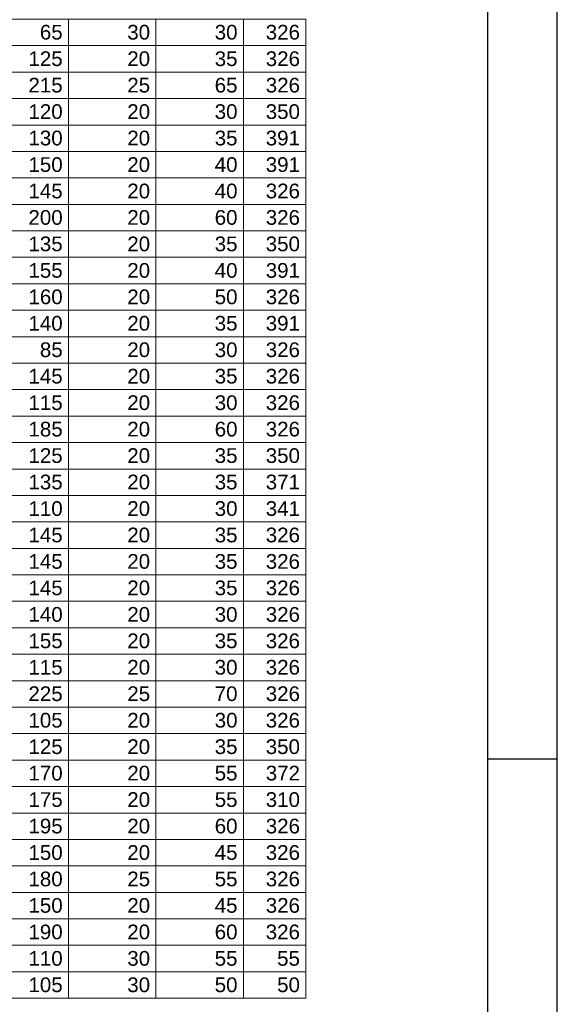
# Model space of a CAD drawing. Header units: millimetres. Extents: x 0 to 119, y 0 to 84.
# Tile 17 of 18: x 111 to 119, y 56 to 70. Entities that reach past the tile are written whole.
import ezdxf

# ---------------------------------------------------------------- set-up
doc = ezdxf.new("R2010")
doc.units = ezdxf.units.MM
doc.header["$MEASUREMENT"] = 0
doc.linetypes.add('NULL', pattern=[0])
doc.layers.add('LC-Tabelas', color=1, linetype='Continuous', lineweight=20)
doc.layers.add('LC-Textos das tabelas', color=5, linetype='Continuous', lineweight=5)
doc.layers.add('SEDUC_MARF', color=1, linetype='Continuous')
doc.layers.add('SEDUC_MARGG', color=7, linetype='Continuous')
doc.styles.add('Arial', font='txt')

msp = doc.modelspace()

# ---------------------------------------------------------------- linework, layer by layer
at = {"layer": 'LC-Tabelas'}
for points in [[(110.7752, 69.6764), (110.7752, 70.0576), (111.8554, 70.0576), (111.8554, 69.6764), (110.7752, 69.6764)], [(111.8554, 69.6764), (111.8554, 70.0576), (113.1156, 70.0576), (113.1156, 69.6764), (111.8554, 69.6764)], [(113.1156, 69.6764), (113.1156, 70.0576), (114.3758, 70.0576), (114.3758, 69.6764), (113.1156, 69.6764)], [(114.3758, 69.6764), (114.3758, 70.0576), (115.2759, 70.0576), (115.2759, 69.6764), (114.3758, 69.6764)], [(110.7752, 69.2951), (110.7752, 69.6764), (111.8554, 69.6764), (111.8554, 69.2951), (110.7752, 69.2951)], [(111.8554, 69.2951), (111.8554, 69.6764), (113.1156, 69.6764), (113.1156, 69.2951), (111.8554, 69.2951)], [(113.1156, 69.2951), (113.1156, 69.6764), (114.3758, 69.6764), (114.3758, 69.2951), (113.1156, 69.2951)], [(114.3758, 69.2951), (114.3758, 69.6764), (115.2759, 69.6764), (115.2759, 69.2951), (114.3758, 69.2951)], [(110.7752, 68.9139), (110.7752, 69.2951), (111.8554, 69.2951), (111.8554, 68.9139), (110.7752, 68.9139)], [(111.8554, 68.9139), (111.8554, 69.2951), (113.1156, 69.2951), (113.1156, 68.9139), (111.8554, 68.9139)], [(113.1156, 68.9139), (113.1156, 69.2951), (114.3758, 69.2951), (114.3758, 68.9139), (113.1156, 68.9139)], [(114.3758, 68.9139), (114.3758, 69.2951), (115.2759, 69.2951), (115.2759, 68.9139), (114.3758, 68.9139)], [(110.7752, 68.5327), (110.7752, 68.9139), (111.8554, 68.9139), (111.8554, 68.5327), (110.7752, 68.5327)], [(111.8554, 68.5327), (111.8554, 68.9139), (113.1156, 68.9139), (113.1156, 68.5327), (111.8554, 68.5327)], [(113.1156, 68.5327), (113.1156, 68.9139), (114.3758, 68.9139), (114.3758, 68.5327), (113.1156, 68.5327)], [(114.3758, 68.5327), (114.3758, 68.9139), (115.2759, 68.9139), (115.2759, 68.5327), (114.3758, 68.5327)], [(110.7752, 68.1514), (110.7752, 68.5327), (111.8554, 68.5327), (111.8554, 68.1514), (110.7752, 68.1514)], [(111.8554, 68.1514), (111.8554, 68.5327), (113.1156, 68.5327), (113.1156, 68.1514), (111.8554, 68.1514)], [(113.1156, 68.1514), (113.1156, 68.5327), (114.3758, 68.5327), (114.3758, 68.1514), (113.1156, 68.1514)], [(114.3758, 68.1514), (114.3758, 68.5327), (115.2759, 68.5327), (115.2759, 68.1514), (114.3758, 68.1514)], [(110.7752, 67.7702), (110.7752, 68.1514), (111.8554, 68.1514), (111.8554, 67.7702), (110.7752, 67.7702)], [(111.8554, 67.7702), (111.8554, 68.1514), (113.1156, 68.1514), (113.1156, 67.7702), (111.8554, 67.7702)], [(113.1156, 67.7702), (113.1156, 68.1514), (114.3758, 68.1514), (114.3758, 67.7702), (113.1156, 67.7702)], [(114.3758, 67.7702), (114.3758, 68.1514), (115.2759, 68.1514), (115.2759, 67.7702), (114.3758, 67.7702)], [(110.7752, 67.3889), (110.7752, 67.7702), (111.8554, 67.7702), (111.8554, 67.3889), (110.7752, 67.3889)], [(111.8554, 67.3889), (111.8554, 67.7702), (113.1156, 67.7702), (113.1156, 67.3889), (111.8554, 67.3889)], [(113.1156, 67.3889), (113.1156, 67.7702), (114.3758, 67.7702), (114.3758, 67.3889), (113.1156, 67.3889)], [(114.3758, 67.3889), (114.3758, 67.7702), (115.2759, 67.7702), (115.2759, 67.3889), (114.3758, 67.3889)], [(110.7752, 67.0077), (110.7752, 67.3889), (111.8554, 67.3889), (111.8554, 67.0077), (110.7752, 67.0077)], [(111.8554, 67.0077), (111.8554, 67.3889), (113.1156, 67.3889), (113.1156, 67.0077), (111.8554, 67.0077)], [(113.1156, 67.0077), (113.1156, 67.3889), (114.3758, 67.3889), (114.3758, 67.0077), (113.1156, 67.0077)], [(114.3758, 67.0077), (114.3758, 67.3889), (115.2759, 67.3889), (115.2759, 67.0077), (114.3758, 67.0077)], [(110.7752, 66.6265), (110.7752, 67.0077), (111.8554, 67.0077), (111.8554, 66.6265), (110.7752, 66.6265)], [(111.8554, 66.6265), (111.8554, 67.0077), (113.1156, 67.0077), (113.1156, 66.6265), (111.8554, 66.6265)], [(113.1156, 66.6265), (113.1156, 67.0077), (114.3758, 67.0077), (114.3758, 66.6265), (113.1156, 66.6265)], [(114.3758, 66.6265), (114.3758, 67.0077), (115.2759, 67.0077), (115.2759, 66.6265), (114.3758, 66.6265)], [(110.7752, 66.2452), (110.7752, 66.6265), (111.8554, 66.6265), (111.8554, 66.2452), (110.7752, 66.2452)], [(111.8554, 66.2452), (111.8554, 66.6265), (113.1156, 66.6265), (113.1156, 66.2452), (111.8554, 66.2452)], [(113.1156, 66.2452), (113.1156, 66.6265), (114.3758, 66.6265), (114.3758, 66.2452), (113.1156, 66.2452)], [(114.3758, 66.2452), (114.3758, 66.6265), (115.2759, 66.6265), (115.2759, 66.2452), (114.3758, 66.2452)], [(110.7752, 65.864), (110.7752, 66.2452), (111.8554, 66.2452), (111.8554, 65.864), (110.7752, 65.864)], [(111.8554, 65.864), (111.8554, 66.2452), (113.1156, 66.2452), (113.1156, 65.864), (111.8554, 65.864)], [(113.1156, 65.864), (113.1156, 66.2452), (114.3758, 66.2452), (114.3758, 65.864), (113.1156, 65.864)], [(114.3758, 65.864), (114.3758, 66.2452), (115.2759, 66.2452), (115.2759, 65.864), (114.3758, 65.864)], [(110.7752, 65.4827), (110.7752, 65.864), (111.8554, 65.864), (111.8554, 65.4827), (110.7752, 65.4827)], [(111.8554, 65.4827), (111.8554, 65.864), (113.1156, 65.864), (113.1156, 65.4827), (111.8554, 65.4827)], [(113.1156, 65.4827), (113.1156, 65.864), (114.3758, 65.864), (114.3758, 65.4827), (113.1156, 65.4827)], [(114.3758, 65.4827), (114.3758, 65.864), (115.2759, 65.864), (115.2759, 65.4827), (114.3758, 65.4827)], [(110.7752, 65.1015), (110.7752, 65.4827), (111.8554, 65.4827), (111.8554, 65.1015), (110.7752, 65.1015)], [(111.8554, 65.1015), (111.8554, 65.4827), (113.1156, 65.4827), (113.1156, 65.1015), (111.8554, 65.1015)], [(113.1156, 65.1015), (113.1156, 65.4827), (114.3758, 65.4827), (114.3758, 65.1015), (113.1156, 65.1015)], [(114.3758, 65.1015), (114.3758, 65.4827), (115.2759, 65.4827), (115.2759, 65.1015), (114.3758, 65.1015)], [(110.7752, 64.7203), (110.7752, 65.1015), (111.8554, 65.1015), (111.8554, 64.7203), (110.7752, 64.7203)], [(111.8554, 64.7203), (111.8554, 65.1015), (113.1156, 65.1015), (113.1156, 64.7203), (111.8554, 64.7203)], [(113.1156, 64.7203), (113.1156, 65.1015), (114.3758, 65.1015), (114.3758, 64.7203), (113.1156, 64.7203)], [(114.3758, 64.7203), (114.3758, 65.1015), (115.2759, 65.1015), (115.2759, 64.7203), (114.3758, 64.7203)], [(110.7752, 64.339), (110.7752, 64.7203), (111.8554, 64.7203), (111.8554, 64.339), (110.7752, 64.339)], [(111.8554, 64.339), (111.8554, 64.7203), (113.1156, 64.7203), (113.1156, 64.339), (111.8554, 64.339)], [(113.1156, 64.339), (113.1156, 64.7203), (114.3758, 64.7203), (114.3758, 64.339), (113.1156, 64.339)], [(114.3758, 64.339), (114.3758, 64.7203), (115.2759, 64.7203), (115.2759, 64.339), (114.3758, 64.339)], [(110.7752, 63.9578), (110.7752, 64.339), (111.8554, 64.339), (111.8554, 63.9578), (110.7752, 63.9578)], [(111.8554, 63.9578), (111.8554, 64.339), (113.1156, 64.339), (113.1156, 63.9578), (111.8554, 63.9578)], [(113.1156, 63.9578), (113.1156, 64.339), (114.3758, 64.339), (114.3758, 63.9578), (113.1156, 63.9578)], [(114.3758, 63.9578), (114.3758, 64.339), (115.2759, 64.339), (115.2759, 63.9578), (114.3758, 63.9578)], [(110.7752, 63.5765), (110.7752, 63.9578), (111.8554, 63.9578), (111.8554, 63.5765), (110.7752, 63.5765)], [(111.8554, 63.5765), (111.8554, 63.9578), (113.1156, 63.9578), (113.1156, 63.5765), (111.8554, 63.5765)], [(113.1156, 63.5765), (113.1156, 63.9578), (114.3758, 63.9578), (114.3758, 63.5765), (113.1156, 63.5765)], [(114.3758, 63.5765), (114.3758, 63.9578), (115.2759, 63.9578), (115.2759, 63.5765), (114.3758, 63.5765)], [(110.7752, 63.1953), (110.7752, 63.5765), (111.8554, 63.5765), (111.8554, 63.1953), (110.7752, 63.1953)], [(111.8554, 63.1953), (111.8554, 63.5765), (113.1156, 63.5765), (113.1156, 63.1953), (111.8554, 63.1953)], [(113.1156, 63.1953), (113.1156, 63.5765), (114.3758, 63.5765), (114.3758, 63.1953), (113.1156, 63.1953)], [(114.3758, 63.1953), (114.3758, 63.5765), (115.2759, 63.5765), (115.2759, 63.1953), (114.3758, 63.1953)], [(110.7752, 62.8141), (110.7752, 63.1953), (111.8554, 63.1953), (111.8554, 62.8141), (110.7752, 62.8141)], [(111.8554, 62.8141), (111.8554, 63.1953), (113.1156, 63.1953), (113.1156, 62.8141), (111.8554, 62.8141)], [(113.1156, 62.8141), (113.1156, 63.1953), (114.3758, 63.1953), (114.3758, 62.8141), (113.1156, 62.8141)], [(114.3758, 62.8141), (114.3758, 63.1953), (115.2759, 63.1953), (115.2759, 62.8141), (114.3758, 62.8141)], [(110.7752, 62.4328), (110.7752, 62.8141), (111.8554, 62.8141), (111.8554, 62.4328), (110.7752, 62.4328)], [(111.8554, 62.4328), (111.8554, 62.8141), (113.1156, 62.8141), (113.1156, 62.4328), (111.8554, 62.4328)], [(113.1156, 62.4328), (113.1156, 62.8141), (114.3758, 62.8141), (114.3758, 62.4328), (113.1156, 62.4328)], [(114.3758, 62.4328), (114.3758, 62.8141), (115.2759, 62.8141), (115.2759, 62.4328), (114.3758, 62.4328)], [(110.7752, 62.0516), (110.7752, 62.4328), (111.8554, 62.4328), (111.8554, 62.0516), (110.7752, 62.0516)], [(111.8554, 62.0516), (111.8554, 62.4328), (113.1156, 62.4328), (113.1156, 62.0516), (111.8554, 62.0516)], [(113.1156, 62.0516), (113.1156, 62.4328), (114.3758, 62.4328), (114.3758, 62.0516), (113.1156, 62.0516)], [(114.3758, 62.0516), (114.3758, 62.4328), (115.2759, 62.4328), (115.2759, 62.0516), (114.3758, 62.0516)], [(110.7752, 61.6703), (110.7752, 62.0516), (111.8554, 62.0516), (111.8554, 61.6703), (110.7752, 61.6703)], [(111.8554, 61.6703), (111.8554, 62.0516), (113.1156, 62.0516), (113.1156, 61.6703), (111.8554, 61.6703)], [(113.1156, 61.6703), (113.1156, 62.0516), (114.3758, 62.0516), (114.3758, 61.6703), (113.1156, 61.6703)], [(114.3758, 61.6703), (114.3758, 62.0516), (115.2759, 62.0516), (115.2759, 61.6703), (114.3758, 61.6703)], [(110.7752, 61.2891), (110.7752, 61.6703), (111.8554, 61.6703), (111.8554, 61.2891), (110.7752, 61.2891)], [(111.8554, 61.2891), (111.8554, 61.6703), (113.1156, 61.6703), (113.1156, 61.2891), (111.8554, 61.2891)], [(113.1156, 61.2891), (113.1156, 61.6703), (114.3758, 61.6703), (114.3758, 61.2891), (113.1156, 61.2891)], [(114.3758, 61.2891), (114.3758, 61.6703), (115.2759, 61.6703), (115.2759, 61.2891), (114.3758, 61.2891)], [(110.7752, 60.9079), (110.7752, 61.2891), (111.8554, 61.2891), (111.8554, 60.9079), (110.7752, 60.9079)], [(111.8554, 60.9079), (111.8554, 61.2891), (113.1156, 61.2891), (113.1156, 60.9079), (111.8554, 60.9079)], [(113.1156, 60.9079), (113.1156, 61.2891), (114.3758, 61.2891), (114.3758, 60.9079), (113.1156, 60.9079)], [(114.3758, 60.9079), (114.3758, 61.2891), (115.2759, 61.2891), (115.2759, 60.9079), (114.3758, 60.9079)], [(110.7752, 60.5266), (110.7752, 60.9079), (111.8554, 60.9079), (111.8554, 60.5266), (110.7752, 60.5266)], [(111.8554, 60.5266), (111.8554, 60.9079), (113.1156, 60.9079), (113.1156, 60.5266), (111.8554, 60.5266)], [(113.1156, 60.5266), (113.1156, 60.9079), (114.3758, 60.9079), (114.3758, 60.5266), (113.1156, 60.5266)], [(114.3758, 60.5266), (114.3758, 60.9079), (115.2759, 60.9079), (115.2759, 60.5266), (114.3758, 60.5266)], [(110.7752, 60.1454), (110.7752, 60.5266), (111.8554, 60.5266), (111.8554, 60.1454), (110.7752, 60.1454)], [(111.8554, 60.1454), (111.8554, 60.5266), (113.1156, 60.5266), (113.1156, 60.1454), (111.8554, 60.1454)], [(113.1156, 60.1454), (113.1156, 60.5266), (114.3758, 60.5266), (114.3758, 60.1454), (113.1156, 60.1454)], [(114.3758, 60.1454), (114.3758, 60.5266), (115.2759, 60.5266), (115.2759, 60.1454), (114.3758, 60.1454)], [(110.7752, 59.7641), (110.7752, 60.1454), (111.8554, 60.1454), (111.8554, 59.7641), (110.7752, 59.7641)], [(111.8554, 59.7641), (111.8554, 60.1454), (113.1156, 60.1454), (113.1156, 59.7641), (111.8554, 59.7641)], [(113.1156, 59.7641), (113.1156, 60.1454), (114.3758, 60.1454), (114.3758, 59.7641), (113.1156, 59.7641)], [(114.3758, 59.7641), (114.3758, 60.1454), (115.2759, 60.1454), (115.2759, 59.7641), (114.3758, 59.7641)], [(110.7752, 59.3829), (110.7752, 59.7641), (111.8554, 59.7641), (111.8554, 59.3829), (110.7752, 59.3829)], [(111.8554, 59.3829), (111.8554, 59.7641), (113.1156, 59.7641), (113.1156, 59.3829), (111.8554, 59.3829)], [(113.1156, 59.3829), (113.1156, 59.7641), (114.3758, 59.7641), (114.3758, 59.3829), (113.1156, 59.3829)], [(114.3758, 59.3829), (114.3758, 59.7641), (115.2759, 59.7641), (115.2759, 59.3829), (114.3758, 59.3829)], [(110.7752, 59.0017), (110.7752, 59.3829), (111.8554, 59.3829), (111.8554, 59.0017), (110.7752, 59.0017)], [(111.8554, 59.0017), (111.8554, 59.3829), (113.1156, 59.3829), (113.1156, 59.0017), (111.8554, 59.0017)], [(113.1156, 59.0017), (113.1156, 59.3829), (114.3758, 59.3829), (114.3758, 59.0017), (113.1156, 59.0017)], [(114.3758, 59.0017), (114.3758, 59.3829), (115.2759, 59.3829), (115.2759, 59.0017), (114.3758, 59.0017)], [(110.7752, 58.6204), (110.7752, 59.0017), (111.8554, 59.0017), (111.8554, 58.6204), (110.7752, 58.6204)], [(111.8554, 58.6204), (111.8554, 59.0017), (113.1156, 59.0017), (113.1156, 58.6204), (111.8554, 58.6204)], [(113.1156, 58.6204), (113.1156, 59.0017), (114.3758, 59.0017), (114.3758, 58.6204), (113.1156, 58.6204)], [(114.3758, 58.6204), (114.3758, 59.0017), (115.2759, 59.0017), (115.2759, 58.6204), (114.3758, 58.6204)], [(110.7752, 58.2392), (110.7752, 58.6204), (111.8554, 58.6204), (111.8554, 58.2392), (110.7752, 58.2392)], [(111.8554, 58.2392), (111.8554, 58.6204), (113.1156, 58.6204), (113.1156, 58.2392), (111.8554, 58.2392)], [(113.1156, 58.2392), (113.1156, 58.6204), (114.3758, 58.6204), (114.3758, 58.2392), (113.1156, 58.2392)], [(114.3758, 58.2392), (114.3758, 58.6204), (115.2759, 58.6204), (115.2759, 58.2392), (114.3758, 58.2392)], [(110.7752, 57.8579), (110.7752, 58.2392), (111.8554, 58.2392), (111.8554, 57.8579), (110.7752, 57.8579)], [(111.8554, 57.8579), (111.8554, 58.2392), (113.1156, 58.2392), (113.1156, 57.8579), (111.8554, 57.8579)], [(113.1156, 57.8579), (113.1156, 58.2392), (114.3758, 58.2392), (114.3758, 57.8579), (113.1156, 57.8579)], [(114.3758, 57.8579), (114.3758, 58.2392), (115.2759, 58.2392), (115.2759, 57.8579), (114.3758, 57.8579)], [(110.7752, 57.4767), (110.7752, 57.8579), (111.8554, 57.8579), (111.8554, 57.4767), (110.7752, 57.4767)], [(111.8554, 57.4767), (111.8554, 57.8579), (113.1156, 57.8579), (113.1156, 57.4767), (111.8554, 57.4767)], [(113.1156, 57.4767), (113.1156, 57.8579), (114.3758, 57.8579), (114.3758, 57.4767), (113.1156, 57.4767)], [(114.3758, 57.4767), (114.3758, 57.8579), (115.2759, 57.8579), (115.2759, 57.4767), (114.3758, 57.4767)], [(110.7752, 57.0955), (110.7752, 57.4767), (111.8554, 57.4767), (111.8554, 57.0955), (110.7752, 57.0955)], [(111.8554, 57.0955), (111.8554, 57.4767), (113.1156, 57.4767), (113.1156, 57.0955), (111.8554, 57.0955)], [(113.1156, 57.0955), (113.1156, 57.4767), (114.3758, 57.4767), (114.3758, 57.0955), (113.1156, 57.0955)], [(114.3758, 57.0955), (114.3758, 57.4767), (115.2759, 57.4767), (115.2759, 57.0955), (114.3758, 57.0955)], [(110.7752, 56.7142), (110.7752, 57.0955), (111.8554, 57.0955), (111.8554, 56.7142), (110.7752, 56.7142)], [(111.8554, 56.7142), (111.8554, 57.0955), (113.1156, 57.0955), (113.1156, 56.7142), (111.8554, 56.7142)], [(113.1156, 56.7142), (113.1156, 57.0955), (114.3758, 57.0955), (114.3758, 56.7142), (113.1156, 56.7142)], [(114.3758, 56.7142), (114.3758, 57.0955), (115.2759, 57.0955), (115.2759, 56.7142), (114.3758, 56.7142)], [(110.7752, 56.333), (110.7752, 56.7142), (111.8554, 56.7142), (111.8554, 56.333), (110.7752, 56.333)], [(111.8554, 56.333), (111.8554, 56.7142), (113.1156, 56.7142), (113.1156, 56.333), (111.8554, 56.333)], [(113.1156, 56.333), (113.1156, 56.7142), (114.3758, 56.7142), (114.3758, 56.333), (113.1156, 56.333)], [(114.3758, 56.333), (114.3758, 56.7142), (115.2759, 56.7142), (115.2759, 56.333), (114.3758, 56.333)], [(110.7752, 55.9517), (110.7752, 56.333), (111.8554, 56.333), (111.8554, 55.9517), (110.7752, 55.9517)], [(111.8554, 55.9517), (111.8554, 56.333), (113.1156, 56.333), (113.1156, 55.9517), (111.8554, 55.9517)], [(113.1156, 55.9517), (113.1156, 56.333), (114.3758, 56.333), (114.3758, 55.9517), (113.1156, 55.9517)], [(114.3758, 55.9517), (114.3758, 56.333), (115.2759, 56.333), (115.2759, 55.9517), (114.3758, 55.9517)]]:
    msp.add_lwpolyline(points, close=True, dxfattribs=at)
at = {"layer": 'SEDUC_MARF'}
msp.add_line((117.9, 59.4), (118.9, 59.4), dxfattribs=at)
msp.add_lwpolyline([(118.9, 84.1), (0, 84.1), (0, 0), (118.9, 0)], close=True, dxfattribs=at)
at = {"layer": 'SEDUC_MARGG'}
msp.add_lwpolyline([(2.5, 1), (117.9, 1), (117.9, 83.1), (2.5, 83.1), (2.5, 1)], dxfattribs=at)

# ---------------------------------------------------------------- texts
at = {"layer": 'LC-Textos das tabelas', "linetype": 'NULL', "char_height": 0.2118, "attachment_point": 9, "line_spacing_factor": 0.798, "style": 'Arial'}
for s, insert, width in [(' 65 ', (111.7709, 69.7614), 0.967422), (' 30 ', (113.0309, 69.7614), 0.967422), (' 30 ', (114.2909, 69.7614), 0.967422), (' 326 ', (115.1909, 69.7614), 1.28999), (' 125 ', (111.7709, 69.3794), 1.28999), (' 20 ', (113.0309, 69.3794), 0.967422), (' 35 ', (114.2909, 69.3794), 0.967422), (' 326 ', (115.1909, 69.3794), 1.28999), (' 215 ', (111.7709, 68.9984), 1.28999), (' 25 ', (113.0309, 68.9984), 0.967422), (' 65 ', (114.2909, 68.9984), 0.967422), (' 326 ', (115.1909, 68.9984), 1.28999), (' 120 ', (111.7709, 68.6174), 1.28999), (' 20 ', (113.0309, 68.6174), 0.967422), (' 30 ', (114.2909, 68.6174), 0.967422), (' 350 ', (115.1909, 68.6174), 1.28999), (' 130 ', (111.7709, 68.2364), 1.28999), (' 20 ', (113.0309, 68.2364), 0.967422), (' 35 ', (114.2909, 68.2364), 0.967422), (' 391 ', (115.1909, 68.2364), 1.28999), (' 150 ', (111.7709, 67.8544), 1.28999), (' 20 ', (113.0309, 67.8544), 0.967422), (' 40 ', (114.2909, 67.8544), 0.967422), (' 391 ', (115.1909, 67.8544), 1.28999), (' 145 ', (111.7709, 67.4734), 1.28999), (' 20 ', (113.0309, 67.4734), 0.967422), (' 40 ', (114.2909, 67.4734), 0.967422), (' 326 ', (115.1909, 67.4734), 1.28999), (' 200 ', (111.7709, 67.0924), 1.28999), (' 20 ', (113.0309, 67.0924), 0.967422), (' 60 ', (114.2909, 67.0924), 0.967422), (' 326 ', (115.1909, 67.0924), 1.28999), (' 135 ', (111.7709, 66.7114), 1.28999), (' 20 ', (113.0309, 66.7114), 0.967422), (' 35 ', (114.2909, 66.7114), 0.967422), (' 350 ', (115.1909, 66.7114), 1.28999), (' 155 ', (111.7709, 66.3294), 1.28999), (' 20 ', (113.0309, 66.3294), 0.967422), (' 40 ', (114.2909, 66.3294), 0.967422), (' 391 ', (115.1909, 66.3294), 1.28999), (' 160 ', (111.7709, 65.9484), 1.28999), (' 20 ', (113.0309, 65.9484), 0.967422), (' 50 ', (114.2909, 65.9484), 0.967422), (' 326 ', (115.1909, 65.9484), 1.28999), (' 140 ', (111.7709, 65.5674), 1.28999), (' 20 ', (113.0309, 65.5674), 0.967422), (' 35 ', (114.2909, 65.5674), 0.967422), (' 391 ', (115.1909, 65.5674), 1.28999), (' 85 ', (111.7709, 65.1864), 0.967422), (' 20 ', (113.0309, 65.1864), 0.967422), (' 30 ', (114.2909, 65.1864), 0.967422), (' 326 ', (115.1909, 65.1864), 1.28999), (' 145 ', (111.7709, 64.8054), 1.28999), (' 20 ', (113.0309, 64.8054), 0.967422), (' 35 ', (114.2909, 64.8054), 0.967422), (' 326 ', (115.1909, 64.8054), 1.28999), (' 115 ', (111.7709, 64.4234), 1.28999), (' 20 ', (113.0309, 64.4234), 0.967422), (' 30 ', (114.2909, 64.4234), 0.967422), (' 326 ', (115.1909, 64.4234), 1.28999), (' 185 ', (111.7709, 64.0424), 1.28999), (' 20 ', (113.0309, 64.0424), 0.967422), (' 60 ', (114.2909, 64.0424), 0.967422), (' 326 ', (115.1909, 64.0424), 1.28999), (' 125 ', (111.7709, 63.6614), 1.28999), (' 20 ', (113.0309, 63.6614), 0.967422), (' 35 ', (114.2909, 63.6614), 0.967422), (' 350 ', (115.1909, 63.6614), 1.28999), (' 135 ', (111.7709, 63.2804), 1.28999), (' 20 ', (113.0309, 63.2804), 0.967422), (' 35 ', (114.2909, 63.2804), 0.967422), (' 371 ', (115.1909, 63.2804), 1.28999), (' 110 ', (111.7709, 62.8984), 1.28999), (' 20 ', (113.0309, 62.8984), 0.967422), (' 30 ', (114.2909, 62.8984), 0.967422), (' 341 ', (115.1909, 62.8984), 1.28999), (' 145 ', (111.7709, 62.5174), 1.28999), (' 20 ', (113.0309, 62.5174), 0.967422), (' 35 ', (114.2909, 62.5174), 0.967422), (' 326 ', (115.1909, 62.5174), 1.28999), (' 145 ', (111.7709, 62.1364), 1.28999), (' 20 ', (113.0309, 62.1364), 0.967422), (' 35 ', (114.2909, 62.1364), 0.967422), (' 326 ', (115.1909, 62.1364), 1.28999), (' 145 ', (111.7709, 61.7554), 1.28999), (' 20 ', (113.0309, 61.7554), 0.967422), (' 35 ', (114.2909, 61.7554), 0.967422), (' 326 ', (115.1909, 61.7554), 1.28999), (' 140 ', (111.7709, 61.3734), 1.28999), (' 20 ', (113.0309, 61.3734), 0.967422), (' 30 ', (114.2909, 61.3734), 0.967422), (' 326 ', (115.1909, 61.3734), 1.28999), (' 155 ', (111.7709, 60.9924), 1.28999), (' 20 ', (113.0309, 60.9924), 0.967422), (' 35 ', (114.2909, 60.9924), 0.967422), (' 326 ', (115.1909, 60.9924), 1.28999), (' 115 ', (111.7709, 60.6114), 1.28999), (' 20 ', (113.0309, 60.6114), 0.967422), (' 30 ', (114.2909, 60.6114), 0.967422), (' 326 ', (115.1909, 60.6114), 1.28999), (' 225 ', (111.7709, 60.2304), 1.28999), (' 25 ', (113.0309, 60.2304), 0.967422), (' 70 ', (114.2909, 60.2304), 0.967422), (' 326 ', (115.1909, 60.2304), 1.28999), (' 105 ', (111.7709, 59.8484), 1.28999), (' 20 ', (113.0309, 59.8484), 0.967422), (' 30 ', (114.2909, 59.8484), 0.967422), (' 326 ', (115.1909, 59.8484), 1.28999), (' 125 ', (111.7709, 59.4674), 1.28999), (' 20 ', (113.0309, 59.4674), 0.967422), (' 35 ', (114.2909, 59.4674), 0.967422), (' 350 ', (115.1909, 59.4674), 1.28999), (' 170 ', (111.7709, 59.0864), 1.28999), (' 20 ', (113.0309, 59.0864), 0.967422), (' 55 ', (114.2909, 59.0864), 0.967422), (' 372 ', (115.1909, 59.0864), 1.28999), (' 175 ', (111.7709, 58.7054), 1.28999), (' 20 ', (113.0309, 58.7054), 0.967422), (' 55 ', (114.2909, 58.7054), 0.967422), (' 310 ', (115.1909, 58.7054), 1.28999), (' 195 ', (111.7709, 58.3234), 1.28999), (' 20 ', (113.0309, 58.3234), 0.967422), (' 60 ', (114.2909, 58.3234), 0.967422), (' 326 ', (115.1909, 58.3234), 1.28999), (' 150 ', (111.7709, 57.9424), 1.28999), (' 20 ', (113.0309, 57.9424), 0.967422), (' 45 ', (114.2909, 57.9424), 0.967422), (' 326 ', (115.1909, 57.9424), 1.28999), (' 180 ', (111.7709, 57.5614), 1.28999), (' 25 ', (113.0309, 57.5614), 0.967422), (' 55 ', (114.2909, 57.5614), 0.967422), (' 326 ', (115.1909, 57.5614), 1.28999), (' 150 ', (111.7709, 57.1804), 1.28999), (' 20 ', (113.0309, 57.1804), 0.967422), (' 45 ', (114.2909, 57.1804), 0.967422), (' 326 ', (115.1909, 57.1804), 1.28999), (' 190 ', (111.7709, 56.7984), 1.28999), (' 20 ', (113.0309, 56.7984), 0.967422), (' 60 ', (114.2909, 56.7984), 0.967422), (' 326 ', (115.1909, 56.7984), 1.28999), (' 110 ', (111.7709, 56.4174), 1.28999), (' 30 ', (113.0309, 56.4174), 0.967422), (' 55 ', (114.2909, 56.4174), 0.967422), (' 55 ', (115.1909, 56.4174), 0.967422), (' 105 ', (111.7709, 56.0364), 1.28999), (' 30 ', (113.0309, 56.0364), 0.967422), (' 50 ', (114.2909, 56.0364), 0.967422), (' 50 ', (115.1909, 56.0364), 0.967422)]:
    msp.add_mtext(s, dxfattribs=dict(at, insert=insert, width=width))

doc.saveas('drawing.dxf')
